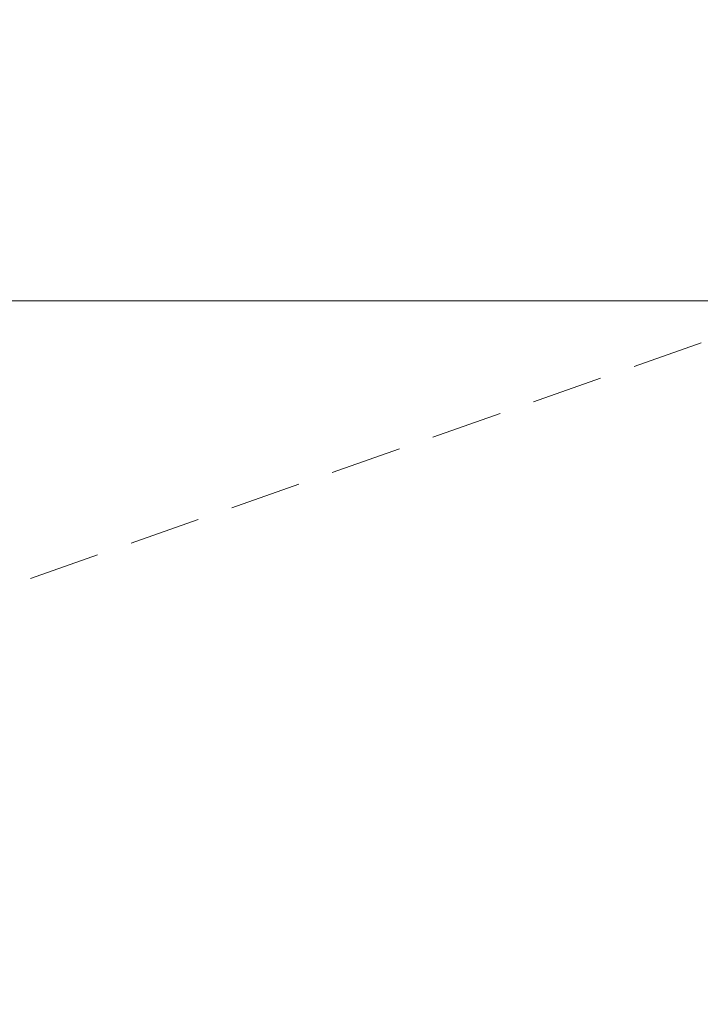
# Model space of a CAD drawing. Header units: millimetres. Extents: x 16720 to 74016, y 25810 to 81213.
# Tile 60 of 256: x 32454 to 32576, y 30532 to 30708. Entities that reach past the tile are written whole.
import ezdxf
from ezdxf import colors
from ezdxf.entities.mleader import LeaderData, LeaderLine
from ezdxf.math import Vec2, Vec3

# ---------------------------------------------------------------- set-up
doc = ezdxf.new("R2010")
doc.units = ezdxf.units.MM
doc.linetypes.add('HIDDENX2', pattern=[19.05, 12.7, -6.35])
for name, color, linetype, lineweight in [('_OPISY', 110, 'Continuous', 9), ('_WIDOKOWE', 252, 'Continuous', 9), ('_WYMIAR', 151, 'Continuous', 9), ('_WYPOSAŻENIE', 157, 'Continuous', 5)]:
    doc.layers.add(name, color=color, linetype=linetype, lineweight=lineweight)
doc.styles.add('ROMANS', font='romans.shx', dxfattribs={"width": 0.8, "height": 17})

# ---------------------------------------------------------------- blocks, each defined once
blk = doc.blocks.new('rampa załadunkowa')
at = {"layer": '_WIDOKOWE'}
for points in [[(100, 0), (175, 0), (175, -285), (100, -285)], [(100, -40), (-100, -40), (-100, -285), (100, -285)]]:
    blk.add_lwpolyline(points, close=True, dxfattribs=at)
at = {"layer": '_WYPOSAŻENIE', "linetype": 'HIDDENX2'}
blk.add_lwpolyline([(-100, -285), (0, 0), (100, -285)], dxfattribs=at)

msp = doc.modelspace()

# ---------------------------------------------------------------- block references
at = {"layer": '_WYMIAR', "rotation": 90}
msp.add_blockref('rampa załadunkowa', (32312.19, 30557.43), dxfattribs=at)

# ---------------------------------------------------------------- leaders
at = {"layer": '_OPISY'}
ml = msp.add_multileader_mtext('Standard', dxfattribs=at)
ml.set_content('{\\Fsimplex|c238;słupek stalowy do mocowania \\Pbramy przemysłowej }', color=256, style='ROMANS')
ml.set_leader_properties()
ml.build(insert=Vec2(0, 0))
ml.multileader.update_dxf_attribs({"dogleg_length": 4, "arrow_head_size": 6})
ctx = ml.context
ctx.base_point, ctx.char_height, ctx.arrow_head_size, ctx.landing_gap_size, ctx.plane_origin, ctx.plane_x_axis, ctx.plane_y_axis = Vec3(32371.05, 30767.15), 14, 6, 3, Vec3(32845.29, 30415.9), Vec3(1, 0, 0), Vec3(0, 1, 0)
ctx.text_align_type = 2
notes = []
notes.append((ctx, [(1, (1, 1, 0), (32366.47, 30767.15), (1, 0, 0), 4.57, [(0, [(32339.21, 30714.43)], 0, [])])]))
ctx.mtext.insert, ctx.mtext.text_direction, ctx.mtext.flow_direction = Vec3(32374.05, 30776.49), Vec3(1, 0, 0), 5
for ctx, leaders in notes:
    for number, flags, end, landing, length, lines in leaders:
        leader = LeaderData()
        leader.index, (leader.has_last_leader_line, leader.has_dogleg_vector, leader.attachment_direction) = number, flags
        leader.last_leader_point, leader.dogleg_vector, leader.dogleg_length = Vec3(end), Vec3(landing), length
        for number, points, colour, breaks in lines:
            line = LeaderLine()
            line.index, line.vertices, line.color, line.breaks = number, Vec3.list(points), colors.encode_raw_color(colour), breaks
            leader.lines.append(line)
        ctx.leaders.append(leader)

doc.saveas('drawing.dxf')
